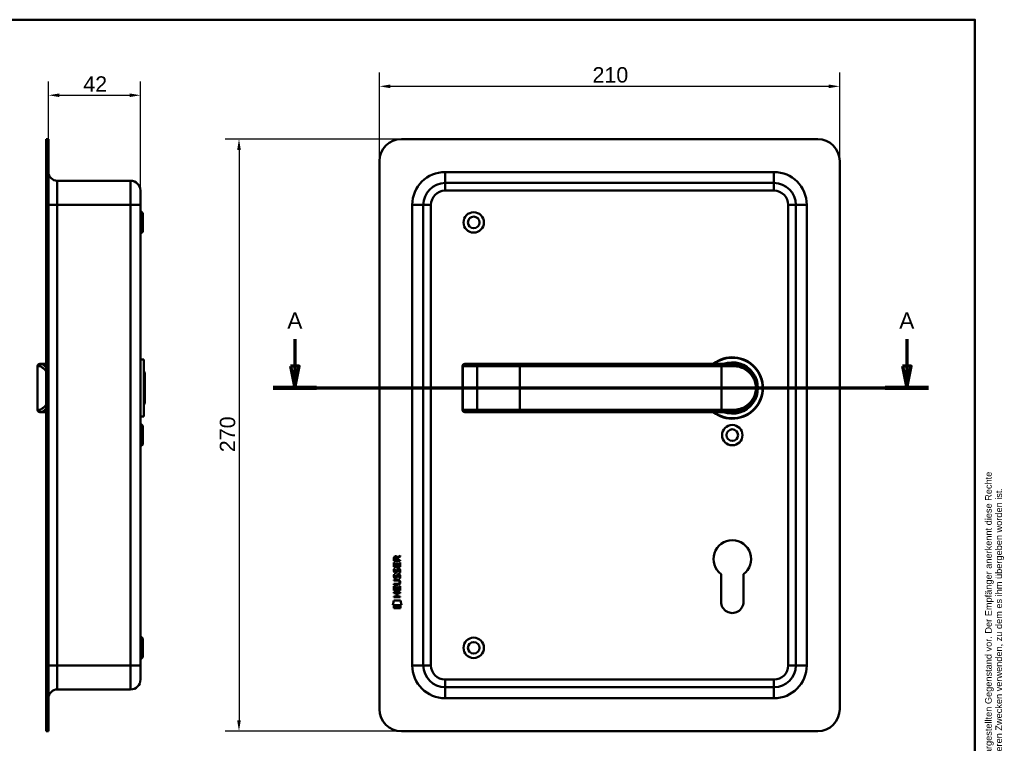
# Model space of a CAD drawing. Header units: millimetres. Extents: x 20 to 833, y 20 to 574.
# Tile 4 of 4: x 384 to 833, y 244 to 574. Entities that reach past the tile are written whole.
import ezdxf
from ezdxf.enums import TextEntityAlignment as Align

# ---------------------------------------------------------------- set-up
doc = ezdxf.new("R2010")
doc.units = ezdxf.units.MM
doc.header["$LTSCALE"] = 2
for name, color, linetype, lineweight in [('Bemaßungen(DIN)', 7, 'Continuous', 25), ('Schnittansichtslinien(DIN)', 7, 'Continuous', 70), ('Sichtbare Kanten(DIN)', 7, 'Continuous', 50), ('Sichtbare tangentiale Kanten(DIN)', 7, 'Continuous', 50), ('Skizziergeometrie(DIN)', 7, 'Continuous', 50), ('Skizzierlinie(DIN)', 7, 'Continuous', 25), ('Symbole(DIN)', 7, 'Continuous', 25)]:
    doc.layers.add(name, color=color, linetype=linetype, lineweight=lineweight)
doc.styles.add('Aktuell-DIN', font='arial.ttf')
doc.styles.add('Aktuell-DINGroßer Text', font='arial.ttf')
doc.styles.add('STANDARD-DIN~0', font='arial.ttf')
doc.styles.add('Textstil10', font='arial.ttf')
doc.styles.add('Textstil41', font='arial.ttf', dxfattribs={"width": 0.8})
doc.styles.add('Textstil83', font='arial.ttf', dxfattribs={"width": 0.8})
doc.dimstyles.new('CAD-LAN', dxfattribs={"dimscale": 2, "dimtxt": 3.5, "dimasz": 2.5, "dimexe": 3.175, "dimexo": 0, "dimgap": 0.8, "dimtad": 1, "dimrnd": 1e-08, "dimtxsty": 'STANDARD-DIN~0', "dimcen": 0.09, "dimdle": 10, "dimclrd": 250, "dimclre": 250, "dimclrt": 250, "dimadec": 0, "dimazin": 2, "dimtfac": 1, "dimtmove": 0, "dimatfit": 3, "dimfxl": 1, "dimtolj": 1, "dimtzin": 0, "dimlwd": 25, "dimlwe": 25, "dimarcsym": 0})

# ---------------------------------------------------------------- blocks, each defined once
blk = doc.blocks.new('Ränder Standardrahmen')
at = {"layer": 'Skizziergeometrie(DIN)', "flags": 128}
blk.add_lwpolyline([(10, 10), (10, 287), (410, 287), (410, 10), (10, 10)], dxfattribs=at)
blk = doc.blocks.new('Schriftfelder Heusser')
at = {"layer": 'Skizziergeometrie(DIN)'}
for p, q in [((101, 229.92), (101, 236.92)), ((101, 236.92), (291, 236.92)), ((111, 229.92), (111, 236.92)), ((123, 229.92), (123, 236.92)), ((232, 229.92), (232, 236.92)), ((256, 229.92), (256, 236.92)), ((291, 236.92), (291, 229.92)), ((101, 191.42), (101, 229.92)), ((101, 229.92), (291, 229.92)), ((111, 229.92), (111, 221.42)), ((123, 229.92), (123, 221.42)), ((232, 229.92), (232, 221.42)), ((256, 229.92), (256, 221.42)), ((291, 229.92), (291, 191.42)), ((101, 221.42), (291, 221.42)), ((150, 221.42), (150, 204.42)), ((198.85, 221.42), (198.85, 204.42)), ((216.35, 221.42), (216.35, 204.42)), ((238.35, 221.42), (238.35, 204.42)), ((278, 221.42), (278, 191.42)), ((278, 208.67), (291, 208.67)), ((101, 204.42), (291, 204.42)), ((142, 204.42), (142, 191.42)), ((236, 204.42), (236, 191.42)), ((278, 200.17), (291, 200.17)), ((291, 191.42), (101, 191.42))]:
    blk.add_line(p, q, dxfattribs=at)
at = {"layer": 'Skizzierlinie(DIN)'}
for p, q in [((113.5, 221.42), (113.5, 204.42)), ((118, 221.42), (118, 204.42)), ((162.35, 221.42), (162.35, 204.42)), ((166.85, 221.42), (166.85, 204.42)), ((113.5, 217.17), (150, 217.17)), ((162.35, 217.17), (278, 217.17)), ((113.5, 212.92), (150, 212.92)), ((162.35, 212.92), (278, 212.92)), ((113.5, 208.67), (150, 208.67)), ((162.35, 208.67), (278, 208.67))]:
    blk.add_line(p, q, dxfattribs=at)
for centre in [(115.75, 219.25), (164.6, 219.25), (115.75, 215.04), (164.6, 215.04), (115.75, 210.79), (164.6, 210.79), (115.75, 206.54), (164.6, 206.54)]:
    blk.add_circle(centre, 1.75, dxfattribs=at)
at = {"layer": 'Symbole(DIN)', "color": 7, "insert": (293.33, 191.7), "char_height": 1.5, "width": 182.3003, "attachment_point": 1, "rotation": 90, "line_spacing_factor": 0.944221, "style": 'Aktuell-DIN'}
blk.add_mtext('\\fArial|b0|i0;\\H1.5000;Die Schlossfabrik Heusser AG ist Eigentümerin dieses Dokumentes und behält sich alle Rechte an diesem und dem dargestellten Gegenstand vor. Der Empfänger anerkennt diese Rechte\\Pund wird das Dokument nicht ohne schriftliche Ermächtigung der Eigentümerin Dritten zugänglich machen oder zu anderen Zwecken verwenden, zu dem es ihm übergeben worden ist.\\P ', dxfattribs=at)
at = {"layer": 'Symbole(DIN)', "color": 179, "true_color": 0x262659, "style": 'Aktuell-DIN'}
for s, insert, char_height, attachment_point in [('Pos.', (106, 227), 2.489, 2), ('Menge', (117, 227), 2.489, 2), ('Benennung', (125.81, 225.38), 2.489, 4), ('B-Nummer', (234.74, 225.62), 2.489, 4), ('Material', (265.02, 225.62), 2.489, 5), ('\\fArial|b0|i0;Gezeichnet', (200.05, 219.23), 2, 4), ('\\fArial|b0|i0;a', (115.81, 219.53), 2, 5), ('\\fArial|b0|i0;e', (164.54, 219.53), 2, 5), ('\\fArial|b0|i0;b', (115.75, 215), 2, 5), ('\\fArial|b0|i0;f', (164.55, 215.06), 2, 5), ('\\fArial|b0|i0;Freigegeben', (199.92, 216), 2, 1), ('\\fArial|b0|i0;c', (115.75, 211.01), 2, 5), ('\\fArial|b0|i0;g', (164.63, 211.05), 2, 5), ('\\fArial|b0|i0;Projekt', (200, 211.98), 2, 1), ('\\fArial|b0|i0;d', (115.76, 206.55), 2, 5), ('\\fArial|b0|i0;h', (164.55, 206.57), 2, 5), ('\\fArial|b0|i0;CAD-Nr.', (200, 207.5), 2, 1), ('\\fArial|b0|i0;\\H2.0000;Massstab', (284.39, 206.37), 2, 5), ('\\fArial|b0|i0;\\H2.0000;Baugruppe', (143.1, 203.73), 2, 1), ('\\fArial|b0|i0;Zeichnungs-Nr.', (237, 203.5), 2, 1), ('\\fArial|b0|i0;\\H2.5000;4853 Murgenthal', (113.33, 192.46), 2.5, 7)]:
    blk.add_mtext(s, dxfattribs=dict(at, insert=insert, char_height=char_height, attachment_point=attachment_point))
at = {"layer": 'Symbole(DIN)', "color": 179, "true_color": 0x262659, "attachment_point": 5, "style": 'Aktuell-DIN'}
for s, insert, char_height, width in [('Änd.', (107.21, 213), 2.489, 12.3494), ('Änd.', (156.12, 212.76), 2.489, 12.3494), ('\\fArial|b0|i0;Änderung', (284.51, 202.33), 2, 12.1143)]:
    blk.add_mtext(s, dxfattribs=dict(at, insert=insert, char_height=char_height, width=width))
at = {"layer": 'Symbole(DIN)', "color": 7, "insert": (143.1, 196.62), "char_height": 4.5, "width": 90.18, "attachment_point": 4, "style": 'Aktuell-DIN'}
blk.add_mtext('\\fArial|b0|i0;\\W0.90;\\H4.5000;Heusser-Muschel Serie 6  EN179', dxfattribs=at)
at = {"layer": 'Symbole(DIN)', "color": 179, "true_color": 0x262659, "style": 'Textstil10'}
blk.add_attdef('ERSTELLUNGSDATUM_001', (217.04, 218.29), '', height=2, dxfattribs=at)
at = {"layer": 'Symbole(DIN)', "color": 179, "true_color": 0x262659}
for tag, height, style, p in [('AUTOR', 2.49, 'Aktuell-DIN', (240.03, 219.26)), ('KONTROLLDATUM', 2, 'Textstil10', (217.42, 215.04)), ('KONTROLLIERT_VON', 2, 'Textstil10', (239.98, 215.05))]:
    blk.add_attdef(tag, text='', height=height, dxfattribs=dict(at, style=style)).set_placement(p, align=Align.MIDDLE_LEFT)
at = {"layer": 'Symbole(DIN)', "color": 7, "style": 'Textstil83', "width": 0.8}
blk.add_attdef('Anfänglicher_Ansichtsmaßstab_001', (281.57, 213.34), '', height=2.3, dxfattribs=at)
at = {"layer": 'Symbole(DIN)', "color": 179, "true_color": 0x262659, "style": 'Textstil10'}
blk.add_attdef('PROJEKT', text='', height=2, dxfattribs=at).set_placement((217.77, 209.72), align=Align.BOTTOM_LEFT)
at = {"layer": 'Symbole(DIN)', "color": 7, "style": 'Textstil41', "width": 0.8}
blk.add_attdef('STATUS', text='', height=5, dxfattribs=at).set_placement((284.53, 195.86), align=Align.MIDDLE_CENTER)
blk = doc.blocks.new('*D18')
at = {"layer": 'Bemaßungen(DIN)', "color": 250, "linetype": 'Continuous', "lineweight": 25, "true_color": 0x3f3f3f, "transparency": 16777216}
for p, q in [((397.28, 519.54), (397.28, 545.89)), ((439.28, 496.04), (439.28, 545.89)), ((402.28, 539.54), (434.28, 539.54))]:
    blk.add_line(p, q, dxfattribs=at)
at = {"layer": 'Bemaßungen(DIN)', "color": 250, "linetype": 'Continuous', "true_color": 0x3f3f3f, "transparency": 16777216}
for points in [[(402.28, 540.37), (402.28, 538.71), (397.28, 539.54)], [(434.28, 540.37), (434.28, 538.71), (439.28, 539.54)]]:
    blk.add_solid(points, dxfattribs=at)
at = {"layer": 'Defpoints', "color": 0, "linetype": 'Continuous', "transparency": 16777216}
for p in [(439.28, 539.54), (397.28, 519.54), (439.28, 496.04)]:
    blk.add_point(p, dxfattribs=at)
at = {"layer": 'Bemaßungen(DIN)', "color": 250, "linetype": 'Continuous', "lineweight": 25, "true_color": 0x3f3f3f, "transparency": 16777216, "insert": (413.16, 548.17), "char_height": 7, "attachment_point": 1, "style": 'STANDARD-DIN~0'}
blk.add_mtext('\\A1;42', dxfattribs=at)
blk = doc.blocks.new('*D19')
at = {"layer": 'Bemaßungen(DIN)', "color": 250, "linetype": 'Continuous', "lineweight": 25, "true_color": 0x3f3f3f, "transparency": 16777216}
for p, q in [((548.29, 509.54), (548.29, 549.97)), ((758.29, 509.54), (758.29, 549.97)), ((553.29, 543.62), (753.29, 543.62))]:
    blk.add_line(p, q, dxfattribs=at)
at = {"layer": 'Bemaßungen(DIN)', "color": 250, "linetype": 'Continuous', "true_color": 0x3f3f3f, "transparency": 16777216}
for points in [[(553.29, 544.45), (553.29, 542.78), (548.29, 543.62)], [(753.29, 544.45), (753.29, 542.78), (758.29, 543.62)]]:
    blk.add_solid(points, dxfattribs=at)
at = {"layer": 'Defpoints', "color": 0, "linetype": 'Continuous', "transparency": 16777216}
for p in [(758.29, 543.62), (548.29, 509.54), (758.29, 509.54)]:
    blk.add_point(p, dxfattribs=at)
at = {"layer": 'Bemaßungen(DIN)', "color": 250, "linetype": 'Continuous', "lineweight": 25, "true_color": 0x3f3f3f, "transparency": 16777216, "insert": (645.51, 552.36), "char_height": 7, "attachment_point": 1, "style": 'STANDARD-DIN~0'}
blk.add_mtext('\\A1;210', dxfattribs=at)
blk = doc.blocks.new('*D20')
at = {"layer": 'Bemaßungen(DIN)', "color": 250, "linetype": 'Continuous', "lineweight": 25, "true_color": 0x3f3f3f, "transparency": 16777216}
for p, q in [((558.29, 519.54), (477.86, 519.54)), ((484.21, 514.54), (484.21, 254.54)), ((558.29, 249.54), (477.86, 249.54))]:
    blk.add_line(p, q, dxfattribs=at)
at = {"layer": 'Bemaßungen(DIN)', "color": 250, "linetype": 'Continuous', "true_color": 0x3f3f3f, "transparency": 16777216}
for points in [[(483.37, 514.54), (485.04, 514.54), (484.21, 519.54)], [(483.37, 254.54), (485.04, 254.54), (484.21, 249.54)]]:
    blk.add_solid(points, dxfattribs=at)
at = {"layer": 'Defpoints', "color": 0, "linetype": 'Continuous', "transparency": 16777216}
for p in [(558.29, 519.54), (484.21, 249.54), (558.29, 249.54)]:
    blk.add_point(p, dxfattribs=at)
at = {"layer": 'Bemaßungen(DIN)', "color": 250, "linetype": 'Continuous', "lineweight": 25, "true_color": 0x3f3f3f, "transparency": 16777216, "insert": (475.46, 376.76), "char_height": 7, "attachment_point": 1, "rotation": 90, "style": 'STANDARD-DIN~0'}
blk.add_mtext('\\A1;270', dxfattribs=at)
blk = doc.blocks.new('2DTransSchnitt0')
at = {"layer": 'Schnittansichtslinien(DIN)', "linetype": 'Continuous'}
for p, q in [((254.86, 214.18), (254.86, 208.02)), ((394.47, 214.18), (394.47, 208.02)), ((253.86, 208.02), (254.86, 203.02)), ((255.86, 208.02), (253.86, 208.02)), ((254.86, 208.02), (254.86, 203.02)), ((254.86, 203.02), (255.86, 208.02)), ((393.47, 208.02), (394.47, 203.02)), ((395.47, 208.02), (393.47, 208.02)), ((394.47, 208.02), (394.47, 203.02)), ((394.47, 203.02), (395.47, 208.02)), ((249.91, 203.02), (399.43, 203.02))]:
    blk.add_line(p, q, dxfattribs=at)
at = {"layer": 'Schnittansichtslinien(DIN)', "linetype": 'Continuous', "lineweight": 140}
for p, q in [((249.91, 203.02), (259.82, 203.02)), ((389.52, 203.02), (399.43, 203.02))]:
    blk.add_line(p, q, dxfattribs=at)
at = {"layer": 'Schnittansichtslinien(DIN)', "linetype": 'Continuous', "flags": 128}
for points in [[(253.86, 208.02), (254.86, 203.02), (255.86, 208.02), (253.86, 208.02)], [(393.47, 208.02), (394.47, 203.02), (395.47, 208.02), (393.47, 208.02)]]:
    blk.add_lwpolyline(points, dxfattribs=at)
at = {"layer": 'Schnittansichtslinien(DIN)'}
for points in [[(253.86, 208.02), (254.86, 203.02), (255.86, 208.02), (253.86, 208.02)], [(393.47, 208.02), (394.47, 203.02), (395.47, 208.02), (393.47, 208.02)]]:
    blk.add_solid(points, dxfattribs=at)
at = {"layer": 'Schnittansichtslinien(DIN)', "char_height": 3.73, "attachment_point": 7, "style": 'Aktuell-DINGroßer Text'}
for insert in [(253.11, 216.52), (392.72, 216.52)]:
    blk.add_mtext('A', dxfattribs=dict(at, insert=insert))

msp = doc.modelspace()

# ---------------------------------------------------------------- linework, layer by layer
at = {"layer": 'Sichtbare Kanten(DIN)'}
for p, q in [((397.277, 519.54), (396.277, 519.54)), ((396.277, 509.54), (396.277, 519.54)), ((397.277, 519.54), (397.277, 509.54)), ((748.294, 519.54), (558.294, 519.54)), ((396.277, 259.54), (396.277, 509.54)), ((397.277, 259.54), (397.277, 509.54)), ((548.294, 509.54), (548.294, 259.54)), ((758.294, 259.54), (758.294, 509.54)), ((401.277, 500.54), (434.777, 500.54)), ((728.294, 499.54), (578.294, 499.54)), ((439.277, 496.04), (439.277, 489.54)), ((439.277, 279.54), (439.277, 489.54)), ((440.277, 485.79), (439.277, 486.79)), ((440.277, 485.79), (440.277, 477.29)), ((568.294, 489.54), (568.294, 279.54)), ((738.294, 279.54), (738.294, 489.54)), ((440.277, 477.29), (439.277, 476.29)), ((440.777, 419.04), (439.277, 419.04)), ((440.777, 393.04), (440.777, 419.04)), ((392.277, 416.04), (392.277, 396.04)), ((393.277, 417.04), (393.946, 417.04)), ((396.277, 417.04), (393.946, 417.04)), ((441.277, 413.04), (440.777, 413.54)), ((586.243, 416.04), (586.243, 396.04)), ((587.243, 417.04), (587.263, 417.04)), ((593.816, 417.04), (587.263, 417.04)), ((593.733, 417.036), (593.733, 417.036)), ((612.294, 417.04), (593.816, 417.04)), ((704.294, 417.04), (612.294, 417.04)), ((704.294, 417.04), (709.294, 417.04)), ((441.277, 413.04), (441.277, 399.04)), ((441.277, 399.04), (440.777, 398.54)), ((393.946, 395.04), (393.277, 395.04)), ((396.277, 395.04), (393.946, 395.04)), ((440.777, 393.04), (439.277, 393.04)), ((587.263, 395.04), (587.243, 395.04)), ((587.263, 395.04), (593.816, 395.04)), ((593.816, 395.04), (612.294, 395.04)), ((612.294, 395.04), (704.294, 395.04)), ((709.294, 395.04), (704.294, 395.04)), ((709.91, 395.057), (709.91, 395.057)), ((440.277, 388.79), (439.277, 389.79)), ((440.277, 388.79), (440.277, 380.29)), ((440.277, 380.29), (439.277, 379.29)), ((554.893, 327.176), (554.893, 328.489)), ((555.241, 328.446), (555.242, 327.557)), ((556.26, 327.558), (556.259, 328.447)), ((556.555, 328.808), (557.749, 329.6)), ((557.75, 329.166), (556.609, 328.409)), ((556.609, 328.409), (556.609, 327.559)), ((557.749, 329.6), (557.75, 329.166)), ((557.751, 327.178), (554.893, 327.176)), ((554.895, 324.445), (554.893, 326.45)), ((554.893, 326.45), (555.242, 326.45)), ((557.753, 324.448), (554.895, 324.445)), ((555.068, 323.672), (555.407, 323.572)), ((555.242, 327.557), (556.26, 327.558)), ((555.242, 326.45), (555.243, 324.823)), ((555.243, 324.823), (556.137, 324.823)), ((556.136, 326.27), (556.485, 326.271)), ((556.137, 324.823), (556.136, 326.27)), ((556.485, 326.271), (556.486, 324.824)), ((556.486, 324.824), (557.405, 324.824)), ((556.609, 327.559), (557.751, 327.559)), ((557.403, 326.471), (557.752, 326.472)), ((557.405, 324.824), (557.403, 326.471)), ((557.751, 327.559), (557.751, 327.178)), ((557.752, 326.472), (557.753, 324.448)), ((555.07, 321.125), (555.409, 321.025)), ((555.266, 322.341), (555.274, 322.323)), ((555.268, 319.794), (555.276, 319.777)), ((555.95, 322.244), (555.961, 322.261)), ((555.952, 319.697), (555.963, 319.714)), ((556.997, 323.372), (556.985, 323.372)), ((556.999, 320.825), (556.987, 320.825)), ((704.194, 308.525), (704.214, 321.1)), ((714.351, 321.084), (714.394, 308.534)), ((554.899, 318.595), (556.545, 318.596)), ((554.9, 318.218), (554.899, 318.595)), ((556.569, 318.219), (554.9, 318.218)), ((554.901, 316.66), (556.571, 316.661)), ((554.901, 316.283), (554.901, 316.66)), ((556.547, 316.284), (554.901, 316.283)), ((554.903, 313.708), (554.902, 315.712)), ((554.902, 315.712), (555.25, 315.712)), ((555.25, 315.712), (555.251, 314.085)), ((556.146, 314.086), (556.145, 315.533)), ((556.145, 315.533), (556.493, 315.533)), ((556.493, 315.533), (556.495, 314.086)), ((557.412, 315.734), (557.76, 315.734)), ((557.413, 314.087), (557.412, 315.734)), ((557.451, 317.436), (557.451, 317.445)), ((557.76, 315.734), (557.762, 313.71)), ((557.762, 313.71), (554.903, 313.708)), ((554.903, 312.914), (557.761, 312.917)), ((554.903, 312.537), (554.903, 312.914)), ((556.146, 312.538), (554.903, 312.537)), ((554.904, 310.98), (556.147, 310.981)), ((554.904, 310.603), (554.904, 310.98)), ((557.763, 310.605), (554.904, 310.603)), ((555.251, 314.085), (556.146, 314.086)), ((556.147, 310.981), (556.146, 312.538)), ((556.495, 314.086), (557.413, 314.087)), ((557.762, 312.54), (556.502, 312.539)), ((556.502, 312.539), (556.504, 310.981)), ((556.504, 310.981), (557.763, 310.982)), ((557.761, 312.917), (557.762, 312.54)), ((557.763, 310.982), (557.763, 310.605)), ((554.379, 307.025), (554.835, 309.158)), ((558.294, 307.028), (554.379, 307.025)), ((554.835, 309.158), (557.841, 309.161)), ((554.839, 306.74), (557.836, 306.742)), ((554.84, 305.598), (554.839, 306.74)), ((557.837, 305.6), (554.84, 305.598)), ((557.836, 306.742), (557.837, 305.6)), ((557.841, 309.161), (558.294, 307.028)), ((440.277, 291.79), (439.277, 292.79)), ((440.277, 291.79), (440.277, 283.29)), ((440.277, 283.29), (439.277, 282.29)), ((439.277, 279.54), (439.277, 273.04)), ((401.277, 268.54), (434.777, 268.54)), ((578.294, 269.54), (728.294, 269.54)), ((396.277, 249.54), (396.277, 259.54)), ((397.277, 259.54), (397.277, 249.54)), ((396.277, 249.54), (397.277, 249.54)), ((558.294, 249.54), (748.294, 249.54))]:
    msp.add_line(p, q, dxfattribs=at)
for centre, radius in [((591.294, 481.54), 4.65), ((591.294, 481.54), 2.65), ((709.294, 384.54), 4.65), ((709.294, 384.54), 2.65), ((591.294, 287.54), 4.65), ((591.294, 287.54), 2.65)]:
    msp.add_circle(centre, radius, dxfattribs=at)
for centre, radius, start, end in [((558.294, 509.54), 10, 90, 180), ((748.294, 509.54), 10, 0, 90), ((401.277, 504.54), 4, 180, 270), ((434.777, 496.04), 4.5, 0, 90), ((578.294, 489.54), 10, 90, 180), ((728.294, 489.54), 10, 0, 90), ((709.294, 406.04), 14, 231.78679, 128.21321), ((709.294, 406.04), 13.8, 232.8542, 127.1458), ((393.277, 416.04), 1, 90, 180), ((587.243, 416.04), 1, 90, 180), ((709.294, 406.04), 11.7, 250.08028, 109.91972), ((709.294, 406.04), 11.6, 251.49137, 108.50863), ((709.294, 406.04), 11.5, 253.04257, 106.95743), ((709.294, 406.04), 11.3, 256.76803, 103.23197), ((393.277, 396.04), 1, 180, 270), ((587.243, 396.04), 1, 180, 270), ((721.615, 393.342), 8.676, 163.59751, 163.59762), ((711.525, 395.932), 0.85, 240.65251, 240.67321), ((709.294, 328.04), 8.6, 306.01959, 233.79375), ((709.294, 308.517), 5.1, 179.90875, 0.19467), ((578.294, 279.54), 10, 180, 270), ((728.294, 279.54), 10, 270, 0), ((434.777, 273.04), 4.5, 270, 0), ((401.277, 264.54), 4, 90, 180), ((558.294, 259.54), 10, 180, 270), ((748.294, 259.54), 10, 270, 0)]:
    msp.add_arc(centre, radius, start, end, dxfattribs=at)
for centre, major_axis, ratio, start_param, end_param in [((556.421, 327.675), (-0.979, 1.273), 0.5180415, 5.9043613, 6.8771057), ((555.028, 327.592), (1.239, 1.642), 0.5994938, 5.878165, 6.7089725), ((556.527, 325.453), (-1.098, -3.298), 0.2312948, 5.9540546, 6.015014), ((556.615, 323.154), (-1.186, -3.542), 0.2215161, 5.9678979, 6.0270389), ((556.01, 323.136), (-0.573, -1.005), 0.5438409, 5.8950231, 6.3553168), ((556.02, 320.598), (-0.581, -1.013), 0.541605, 5.8985019, 6.3563332), ((555.892, 322.268), (-0.098, -0.14), 0.3641716, 1.3429, 1.6509781), ((555.894, 319.722), (-0.098, -0.14), 0.3641716, 1.3429, 1.6509781), ((556.34, 321.684), (-0.837, -1.644), 0.4591024, 2.8345951, 3.3559829), ((556.343, 319.14), (-0.835, -1.642), 0.4594521, 2.8344186, 3.3561114), ((552.731, 313.916), (4.807, 4.32), 0.3742661, 5.9599282, 6.6783921), ((552.724, 320.96), (4.815, -4.315), 0.3742014, 5.888113, 6.6064523), ((533.986, 337.235), (23.299, -20.324), 0.1371339, 6.127502, 6.402435)]:
    msp.add_ellipse(centre, major_axis=major_axis, ratio=ratio, start_param=start_param, end_param=end_param, dxfattribs=at)
for points, knots in [([(709.294, 395.04), (710.16, 395.04), (711.874, 395.247), (714.957, 396.373), (718.028, 398.837), (719.944, 402.439), (720.41, 406.03), (720.126, 408.267), (719.62, 409.899), (718.956, 411.406), (717.429, 413.725), (714.958, 415.706), (711.872, 416.833), (710.16, 417.04), (709.294, 417.04)], [-3.4261334, -3.4261334, -3.4261334, -3.4261334, -3.1814096, -2.9366858, -2.4472382, -1.9577905, -1.7130667, -1.4683429, -1.345981, -1.2236191, -0.9788953, -0.4894476, -0.2447238, 0, 0, 0, 0]), ([(557.451, 317.445), (557.451, 317.492), (557.448, 317.539), (557.432, 317.674), (557.409, 317.762), (557.334, 317.912), (557.288, 317.974), (557.168, 318.079), (557.097, 318.119), (556.88, 318.202), (556.72, 318.219), (556.569, 318.219)], [0, 0, 0, 0, 0.01400423, 0.01400423, 0.0408947, 0.0408947, 0.06439039, 0.06439039, 0.08887549, 0.08887549, 0.13413559, 0.13413559, 0.13413559, 0.13413559])]:
    msp.add_open_spline(points, degree=3, knots=knots, dxfattribs=at)
for points in [[(554.893, 328.489), (554.906, 328.931), (555.137, 329.393), (555.75, 329.394)], [(556.259, 328.447), (556.259, 328.72), (556.171, 329.045), (555.756, 329.045)], [(554.868, 322.995), (554.885, 323.135), (554.926, 323.342), (554.997, 323.515)], [(554.997, 323.515), (555.016, 323.564), (555.068, 323.672), (555.068, 323.672)], [(555.407, 323.572), (555.407, 323.572), (555.287, 323.245), (555.252, 323.107)], [(556.141, 322.779), (556.224, 323.147), (556.326, 323.359), (556.467, 323.527)], [(556.467, 323.527), (556.56, 323.637), (556.69, 323.709), (556.87, 323.734)], [(556.87, 323.734), (557.157, 323.773), (557.44, 323.673), (557.634, 323.357)], [(554.947, 322.193), (554.856, 322.434), (554.826, 322.667), (554.868, 322.995)], [(554.949, 319.647), (554.858, 319.887), (554.828, 320.121), (554.87, 320.449)], [(554.87, 320.449), (554.887, 320.588), (554.928, 320.795), (554.999, 320.968)], [(555.507, 321.733), (555.283, 321.766), (555.053, 321.911), (554.947, 322.193)], [(555.509, 319.187), (555.285, 319.219), (555.055, 319.364), (554.949, 319.647)], [(554.999, 320.968), (555.018, 321.018), (555.07, 321.125), (555.07, 321.125)], [(555.252, 323.107), (555.189, 322.855), (555.183, 322.63), (555.242, 322.415)], [(555.254, 320.561), (555.191, 320.308), (555.185, 320.084), (555.244, 319.868)], [(555.409, 321.025), (555.409, 321.025), (555.289, 320.699), (555.254, 320.561)], [(555.479, 322.111), (555.626, 322.051), (555.814, 322.087), (555.919, 322.202)], [(555.481, 319.564), (555.628, 319.505), (555.816, 319.541), (555.921, 319.655)], [(555.661, 321.721), (555.561, 321.722), (555.54, 321.729), (555.507, 321.733)], [(555.663, 319.174), (555.563, 319.176), (555.542, 319.182), (555.509, 319.187)], [(556.289, 322.086), (556.174, 321.876), (555.979, 321.717), (555.661, 321.721)], [(556.291, 319.54), (556.176, 319.33), (555.981, 319.171), (555.663, 319.174)], [(555.961, 322.261), (556.03, 322.371), (556.086, 322.534), (556.141, 322.779)], [(555.963, 319.714), (556.032, 319.824), (556.088, 319.988), (556.143, 320.233)], [(556.143, 320.233), (556.226, 320.601), (556.328, 320.812), (556.469, 320.98)], [(556.48, 322.629), (556.426, 322.39), (556.364, 322.224), (556.289, 322.086)], [(556.482, 320.083), (556.428, 319.843), (556.366, 319.678), (556.291, 319.54)], [(556.469, 320.98), (556.562, 321.09), (556.692, 321.163), (556.872, 321.187)], [(556.529, 322.828), (556.521, 322.798), (556.481, 322.632), (556.48, 322.629)], [(556.531, 320.282), (556.523, 320.252), (556.483, 320.085), (556.482, 320.083)], [(556.714, 323.253), (556.644, 323.165), (556.583, 323.027), (556.529, 322.828)], [(556.716, 320.707), (556.646, 320.618), (556.585, 320.48), (556.531, 320.282)], [(556.985, 323.372), (556.863, 323.372), (556.788, 323.339), (556.714, 323.253)], [(556.987, 320.825), (556.865, 320.825), (556.79, 320.792), (556.716, 320.707)], [(556.872, 321.187), (557.159, 321.226), (557.442, 321.126), (557.636, 320.81)], [(557.191, 321.789), (557.191, 321.79), (557.346, 322.044), (557.404, 322.328)], [(557.56, 321.703), (557.54, 321.708), (557.191, 321.789), (557.191, 321.789)], [(557.193, 319.243), (557.193, 319.243), (557.348, 319.497), (557.406, 319.782)], [(557.562, 319.157), (557.542, 319.161), (557.193, 319.243), (557.193, 319.243)], [(557.404, 322.328), (557.473, 322.662), (557.472, 322.938), (557.365, 323.135)], [(557.406, 319.782), (557.475, 320.115), (557.474, 320.391), (557.367, 320.588)], [(557.784, 322.422), (557.754, 322.091), (557.597, 321.761), (557.56, 321.703)], [(557.786, 319.875), (557.756, 319.544), (557.599, 319.214), (557.562, 319.157)], [(557.634, 323.357), (557.744, 323.176), (557.798, 322.957), (557.799, 322.688)], [(557.636, 320.81), (557.746, 320.63), (557.8, 320.411), (557.801, 320.141)], [(557.799, 322.688), (557.799, 322.603), (557.792, 322.517), (557.784, 322.422)], [(557.801, 320.141), (557.801, 320.056), (557.794, 319.97), (557.786, 319.875)]]:
    msp.add_open_spline(points, degree=3, dxfattribs=at)
at = {"layer": 'Sichtbare tangentiale Kanten(DIN)'}
for p, q in [((396.277, 509.54), (397.277, 509.54)), ((578.294, 504.54), (578.294, 499.54)), ((578.294, 504.54), (728.294, 504.54)), ((728.294, 499.54), (728.294, 504.54)), ((401.277, 500.54), (401.277, 489.54)), ((434.777, 489.54), (434.777, 500.54)), ((578.294, 496.04), (578.294, 499.54)), ((728.294, 499.54), (728.294, 496.04)), ((728.294, 496.04), (578.294, 496.04)), ((401.277, 489.54), (397.277, 489.54)), ((401.277, 489.54), (434.777, 489.54)), ((401.277, 279.54), (401.277, 489.54)), ((434.777, 489.54), (434.777, 279.54)), ((434.777, 489.54), (439.277, 489.54)), ((563.294, 489.54), (568.294, 489.54)), ((563.294, 279.54), (563.294, 489.54)), ((571.794, 489.54), (568.294, 489.54)), ((571.794, 489.54), (571.794, 279.54)), ((734.794, 489.54), (738.294, 489.54)), ((734.794, 279.54), (734.794, 489.54)), ((743.294, 489.54), (738.294, 489.54)), ((743.294, 489.54), (743.294, 279.54)), ((392.982, 416.04), (392.277, 416.04)), ((586.302, 416.04), (586.243, 416.04)), ((586.302, 396.04), (586.302, 416.04)), ((586.302, 416.04), (592.855, 416.04)), ((592.855, 416.04), (612.294, 416.04)), ((592.855, 396.04), (592.855, 416.04)), ((612.294, 417.04), (612.294, 416.04)), ((612.294, 416.04), (612.294, 396.04)), ((612.294, 416.04), (704.294, 416.04)), ((704.294, 417.04), (704.294, 416.04)), ((704.294, 416.04), (704.294, 396.04)), ((709.557, 416.04), (704.294, 416.04)), ((719.73, 409.517), (719.729, 409.517)), ((392.277, 396.04), (392.982, 396.04)), ((586.243, 396.04), (586.302, 396.04)), ((592.855, 396.04), (586.302, 396.04)), ((612.294, 396.04), (592.855, 396.04)), ((704.294, 396.04), (612.294, 396.04)), ((612.294, 395.04), (612.294, 396.04)), ((704.294, 396.04), (709.557, 396.04)), ((704.294, 395.04), (704.294, 396.04)), ((401.277, 279.54), (397.277, 279.54)), ((401.277, 279.54), (434.777, 279.54)), ((401.277, 279.54), (401.277, 268.54)), ((434.777, 268.54), (434.777, 279.54)), ((434.777, 279.54), (439.277, 279.54)), ((563.294, 279.54), (568.294, 279.54)), ((571.794, 279.54), (568.294, 279.54)), ((734.794, 279.54), (738.294, 279.54)), ((743.294, 279.54), (738.294, 279.54)), ((578.294, 273.04), (728.294, 273.04)), ((578.294, 273.04), (578.294, 269.54)), ((728.294, 273.04), (728.294, 269.54)), ((578.294, 264.54), (578.294, 269.54)), ((728.294, 264.54), (728.294, 269.54)), ((728.294, 264.54), (578.294, 264.54)), ((397.277, 259.54), (396.277, 259.54))]:
    msp.add_line(p, q, dxfattribs=at)
for centre, radius, start, end in [((578.294, 489.54), 15, 90, 180), ((728.294, 489.54), 15, 0, 90), ((578.294, 489.54), 6.5, 90, 180), ((728.294, 489.54), 6.5, 0, 90), ((578.294, 279.54), 15, 180, 270), ((578.294, 279.54), 6.5, 180, 270), ((728.294, 279.54), 6.5, 270, 0), ((728.294, 279.54), 15, 270, 0)]:
    msp.add_arc(centre, radius, start, end, dxfattribs=at)
for centre, major_axis, ratio, start_param, end_param in [((393.946, 416.04), (0, 1), 0.9647528, 0, 1.5707963), ((587.263, 416.04), (0, 1), 0.9612617, 0, 1.5707963), ((593.816, 416.04), (0, 1), 0.9612617, 0, 1.5707963), ((709.294, 416.04), (0, 1), 0.2631579, 4.712389, 6.2831853), ((393.946, 396.04), (0, -1), 0.9647528, 4.712389, 6.2831853), ((587.263, 396.04), (0, -1), 0.9612617, 4.712389, 6.2831853), ((593.816, 396.04), (0, -1), 0.9612617, 4.712389, 6.2831853), ((709.294, 396.04), (0, -1), 0.2631579, 0, 1.5707963)]:
    msp.add_ellipse(centre, major_axis=major_axis, ratio=ratio, start_param=start_param, end_param=end_param, dxfattribs=at)
for points, knots in [([(392.982, 416.04), (393.207, 416.04), (393.49, 415.945), (393.814, 415.77), (394.138, 415.595), (394.504, 415.339), (394.896, 415.019), (395.331, 414.664), (395.8, 414.229), (396.277, 413.725)], [0, 0, 0, 0, 0.24472382, 0.24472382, 0.24472382, 0.48944763, 0.48944763, 0.48944763, 0.76037669, 0.76037669, 0.76037669, 0.76037669]), ([(396.277, 415.405), (396.102, 415.589), (395.547, 416.144), (394.698, 416.833), (394.161, 417.04), (393.946, 417.04)], [-0.59814386, -0.59814386, -0.59814386, -0.59814386, -0.48944763, -0.24472382, 0, 0, 0, 0]), ([(709.557, 416.04), (710.385, 416.04), (711.205, 415.945), (711.984, 415.77), (712.762, 415.595), (713.5, 415.339), (714.19, 415.019), (715.569, 414.377), (716.751, 413.477), (717.701, 412.373), (718.177, 411.822), (718.594, 411.219), (718.945, 410.562), (719.121, 410.233), (719.279, 409.891), (719.419, 409.534), (719.559, 409.177), (719.68, 408.806), (719.779, 408.424), (719.977, 407.658), (720.086, 406.844), (720.085, 406.03), (720.083, 405.215), (719.971, 404.399), (719.775, 403.636), (719.383, 402.111), (718.648, 400.802), (717.693, 399.699), (716.737, 398.596), (715.565, 397.7), (714.189, 397.06), (713.502, 396.74), (712.764, 396.484), (711.985, 396.309), (711.206, 396.134), (710.385, 396.04), (709.557, 396.04)], [0, 0, 0, 0, 0.2447238, 0.2447238, 0.2447238, 0.4894476, 0.4894476, 0.4894476, 0.9788953, 0.9788953, 0.9788953, 1.2236191, 1.2236191, 1.2236191, 1.345981, 1.345981, 1.345981, 1.4683429, 1.4683429, 1.4683429, 1.7130667, 1.7130667, 1.7130667, 1.9577905, 1.9577905, 1.9577905, 2.4472382, 2.4472382, 2.4472382, 2.9366858, 2.9366858, 2.9366858, 3.1814096, 3.1814096, 3.1814096, 3.4261334, 3.4261334, 3.4261334, 3.4261334]), ([(396.277, 398.357), (395.799, 397.851), (395.332, 397.416), (394.896, 397.06), (394.505, 396.74), (394.139, 396.484), (393.814, 396.309), (393.49, 396.134), (393.207, 396.04), (392.982, 396.04)], [2.6645182, 2.6645182, 2.6645182, 2.6645182, 2.9366858, 2.9366858, 2.9366858, 3.18140962, 3.18140962, 3.18140962, 3.42613344, 3.42613344, 3.42613344, 3.42613344]), ([(393.946, 395.04), (394.161, 395.04), (394.697, 395.247), (395.549, 395.936), (396.102, 396.49), (396.277, 396.675)], [-3.42613344, -3.42613344, -3.42613344, -3.42613344, -3.18140962, -2.9366858, -2.82744805, -2.82744805, -2.82744805, -2.82744805])]:
    msp.add_open_spline(points, degree=3, knots=knots, dxfattribs=at)

# ---------------------------------------------------------------- block references
at = {"xscale": 2, "yscale": 2, "zscale": 2}
msp.add_blockref('Ränder Standardrahmen', (0, 0), dxfattribs=at)
msp.add_blockref('Schriftfelder Heusser', (238, -362.833), dxfattribs=at).add_auto_attribs({'ERSTELLUNGSDATUM_001': '11.12.2020', 'Anfänglicher_Ansichtsmaßstab_001': '1 : 2'})
at = {"layer": 'Schnittansichtslinien(DIN)', "xscale": 2, "yscale": 2, "zscale": 2}
msp.add_blockref('2DTransSchnitt0', (0, 0), dxfattribs=at)

# ---------------------------------------------------------------- dimensions: what is measured, and where the dimension line sits
at = {"layer": 'Bemaßungen(DIN)', "color": 250, "linetype": 'Continuous', "lineweight": 25, "true_color": 0x3f3f3f}
for base, p1, p2, angle, picture, middle in [((439.277, 539.54), (397.277, 519.54), (439.277, 496.04), 180, '*D18', (418.277, 539.54)), ((758.294, 543.617), (548.294, 509.54), (758.294, 509.54), 180, '*D19', (653.294, 543.617)), ((484.206, 249.54), (558.294, 519.54), (558.294, 249.54), 90, '*D20', (484.206, 384.54))]:
    dim = msp.add_linear_dim(base=base, p1=p1, p2=p2, angle=angle, dimstyle='CAD-LAN', override={"dimgap": 0.8, "dimdec": 2, "dimtol": 0, "dimlim": 0, "dimtp": 0, "dimtm": 0, "dimtdec": 2, "dimtofl": 0, "dimatfit": 1}, dxfattribs=at)
    dim.commit()
    dim.dimension.update_dxf_attribs({"geometry": picture, "text_midpoint": middle, "dimtype": 160})

doc.saveas('drawing.dxf')
